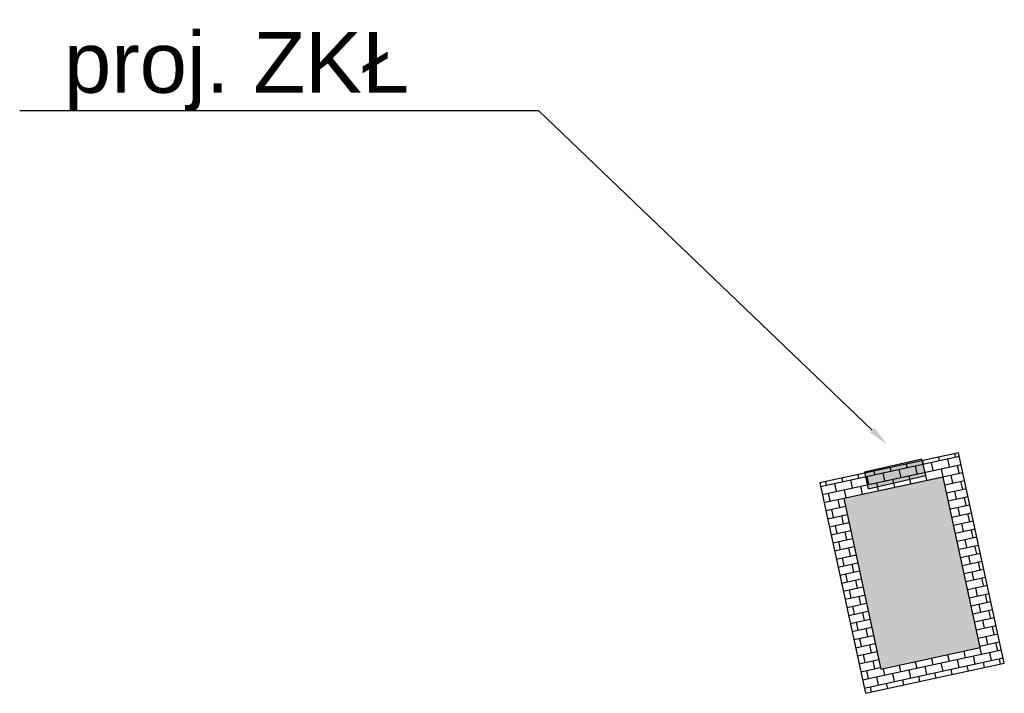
# Model space of a CAD drawing. Header units: millimetres. Extents: x 1588 to 2989, y 391 to 546.
# Tile 12 of 13: x 2572 to 2597, y 438 to 455. Entities that reach past the tile are written whole.
import ezdxf
from ezdxf import colors
from ezdxf.entities.mleader import LeaderData, LeaderLine
from ezdxf.math import Vec2, Vec3

# ---------------------------------------------------------------- set-up
doc = ezdxf.new("R2010")
doc.units = ezdxf.units.MM
doc.layers.add('!!!_EV_AFIR_TRAFO', color=1, linetype='Continuous')
doc.layers.add('ANWIM_E_Urządzenia', color=1, linetype='Continuous', lineweight=35)
doc.styles.get("Standard").update_dxf_attribs({"font": 'arial.ttf'})

# ---------------------------------------------------------------- blocks, each defined once
blk = doc.blocks.new('ZKŁ_1')
h = blk.add_hatch(color=1)
h.dxf.hatch_style = 1
h.paths.add_polyline_path([(0, 0), (0, 0.379), (-1.322, 0.379), (-1.322, 0)])
at = {"color": 18, "lineweight": 30, "true_color": 0x000000}
blk.add_lwpolyline([(-1.322, 0), (0, 0), (0, 0.379), (-1.322, 0.379)], close=True, dxfattribs=at)
blk = doc.blocks.new('TR2')
at = {"true_color": 0xcd6928}
h = blk.add_hatch(dxfattribs=at)
h.set_pattern_fill('AR-B816', color=32, scale=0.001)
h.set_pattern_definition([(0, (-186.29434, 41.05944), (0, 0.2032), []), (90, (-186.29434, 41.05944), (-0.2032, 0.2032), [0.2032, -0.2032])])
h.paths.add_polyline_path([(-0.5, 4.8), (-0.5, -0.5), (3, -0.5), (3, 4.8)])
h.paths.add_polyline_path([(2.5, 4.3), (2.5, 0), (0, 0), (0, 4.3)], flags=16)
h = blk.add_hatch(color=1)
h.dxf.hatch_style = 1
h.paths.add_polyline_path([(2.5, 4.3), (0, 4.3), (0, 0), (2.5, 0)])
at = {"color": 32, "true_color": 0xcd6928}
blk.add_lwpolyline([(-0.5, 4.8), (-0.5, -0.5), (3, -0.5), (3, 4.8)], close=True, dxfattribs=at)
blk.add_lwpolyline([(0, 4.3), (0, 0), (2.5, 0), (2.5, 4.3)], close=True)

msp = doc.modelspace()

# ---------------------------------------------------------------- block references
at = {"layer": '!!!_EV_AFIR_TRAFO', "rotation": 192.2395870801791}
msp.add_blockref('TR2', (2595.134, 443.595), dxfattribs=at)
at = {"xscale": 1.1, "yscale": 1.1, "zscale": 1.1, "rotation": 193.0153311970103}
msp.add_blockref('ZKŁ_1', (2593.197, 443.711, 0.025), dxfattribs=at)

# ---------------------------------------------------------------- leaders
at = {"layer": 'ANWIM_E_Urządzenia', "color": 0, "linetype": 'Continuous', "lineweight": 0}
ml = msp.add_multileader_mtext('Standard', dxfattribs=at)
ml.set_content('proj. ZKŁ')
ml.set_leader_properties()
ml.build(insert=Vec2(0, 0))
ml.multileader.update_dxf_attribs({"has_text_frame": 1, "text_right_attachment_type": 6, "dogleg_length": 6.199, "arrow_head_size": 0.5, "scale": 0.5})
ctx = ml.context
ctx.base_point, ctx.scale, ctx.char_height, ctx.arrow_head_size, ctx.landing_gap_size, ctx.plane_origin = Vec3(2573.614, 453.586), 0.5, 1.5, 0.5, 0.09, Vec3(2600.854, 434.994)
ctx.right_attachment, ctx.text_align_type = 6, 2
notes = []
notes.append((ctx, [(1, (1, 1, 0), (2585.183, 452.616), (-1, 0), 3.099, [(0, [(2593.751, 444.401)], 0, [])])]))
ctx.mtext.insert, ctx.mtext.alignment, ctx.mtext.flow_direction = Vec3(2581.994, 454.557), 3, 5
ctx.mtext.has_bg_fill, ctx.mtext.bg_color, ctx.mtext.bg_scale_factor, ctx.mtext.bg_transparency, ctx.mtext.use_window_bg_color = 1, -1023410167, 1.5, 0, 1
for ctx, leaders in notes:
    for number, flags, end, landing, length, lines in leaders:
        leader = LeaderData()
        leader.index, (leader.has_last_leader_line, leader.has_dogleg_vector, leader.attachment_direction) = number, flags
        leader.last_leader_point, leader.dogleg_vector, leader.dogleg_length = Vec3(end), Vec3(landing), length
        for number, points, colour, breaks in lines:
            line = LeaderLine()
            line.index, line.vertices, line.color, line.breaks = number, Vec3.list(points), colors.encode_raw_color(colour), breaks
            leader.lines.append(line)
        ctx.leaders.append(leader)

doc.saveas('drawing.dxf')
